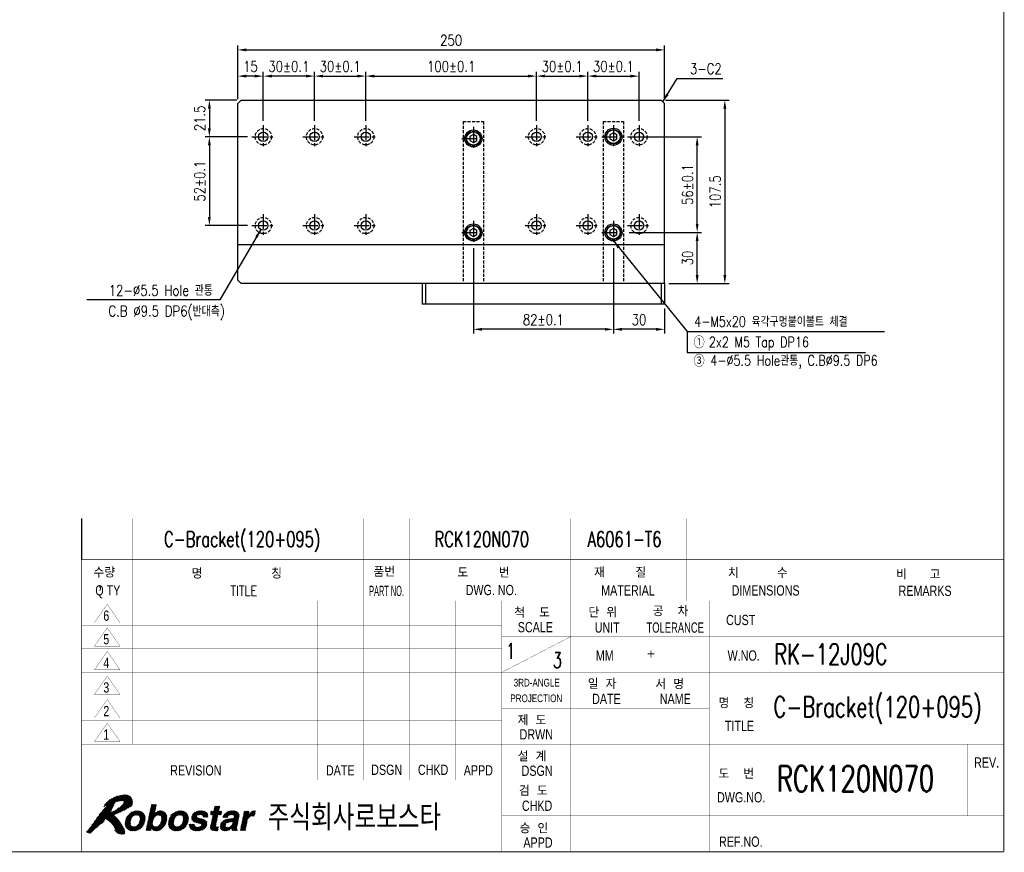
# Model space of a CAD drawing. Extents: x 2848 to 4001, y -6783 to -5973.
# Tile 3 of 4: x 3425 to 4001, y -6766 to -6279. Entities that reach past the tile are written whole.
import ezdxf
from ezdxf.enums import TextEntityAlignment as Align

# ---------------------------------------------------------------- set-up
doc = ezdxf.new("R2010")
doc.units = 0
doc.header["$LTSCALE"] = 7
doc.linetypes.add('CENTER', pattern=[2, 1.25, -0.25, 0.25, -0.25])
doc.linetypes.add('HIDDEN', pattern=[0.375, 0.25, -0.125])
doc.layers.get('0').update_dxf_attribs({"linetype": 'CONTINUOUS'})
doc.layers.get('DEFPOINTS').update_dxf_attribs({"linetype": 'CONTINUOUS'})
for name, color, linetype in [('1', 3, 'CENTER'), ('3', 4, 'CONTINUOUS'), ('CENTERLINE', 3, 'CENTER'), ('DIMENSION', 4, 'CONTINUOUS'), ('HIDDENLINE', 5, 'HIDDEN'), ('TEXT', 4, 'CONTINUOUS')]:
    doc.layers.add(name, color=color, linetype=linetype)
doc.styles.add('GHS', font='romans.shx', dxfattribs={"width": 0.8, "bigfont": 'ghs.shx'})
doc.styles.add('HS', font='txt.shx', dxfattribs={"width": 0.8, "bigfont": 'hs.shx'})
doc.styles.add('ROMANS', font='ROMANS.shx', dxfattribs={"width": 0.8})
doc.styles.get("Standard").update_dxf_attribs({"font": 'Gulim.ttf'})
doc.dimstyles.new('ISO-25(x2.5)', dxfattribs={"dimscale": 2.5, "dimtxt": 2.5, "dimasz": 2, "dimexe": 1, "dimexo": 1, "dimgap": 1, "dimtad": 1, "dimdec": 4, "dimdsep": 46, "dimtxsty": 'GHS', "dimcen": 0, "dimclrd": 256, "dimclre": 256, "dimclrt": 9, "dimadec": 0, "dimazin": 0, "dimtfac": 1, "dimtdec": 4, "dimtmove": 0, "dimatfit": 3, "dimfxl": 0, "dimtolj": 1, "dimarcsym": 0})
pattern_1 = [(45, (-230, -10), (-0.08838835, 0.08838835), [])]

# ---------------------------------------------------------------- blocks, each defined once
blk = doc.blocks.new('LOGO-ROBOSTAR')
at = {"linetype": 'Continuous'}
h = blk.add_hatch(dxfattribs=at)
h.set_pattern_fill('ANSI31', color=230, style=0)
h.set_pattern_definition(pattern_1)
h.paths.add_polyline_path([(9.53, 10.79), (9.13, 11.02), (8.68, 11.12), (8.21, 11.1), (7.73, 11.02), (7.27, 10.92), (6.83, 10.83), (6.33, 10.61), (5.82, 10.35), (5.33, 10.06), (4.89, 9.7), (4.53, 9.27), (4.31, 8.74), (4.38, 8.82), (4.46, 8.88), (4.54, 8.94), (4.62, 9), (4.7, 9.06), (4.78, 9.12), (4.81, 9.1), (4.83, 9.07), (4.83, 9.04), (4.83, 9), (4.83, 8.96), (4.83, 8.93), (4.15, 8.1), (3.49, 7.26), (2.85, 6.39), (2.22, 5.52), (1.58, 4.66), (0.93, 3.8), (1.07, 3.75), (1.2, 3.71), (1.35, 3.68), (1.49, 3.66), (1.64, 3.65), (1.79, 3.66), (2.27, 4.16), (2.78, 4.6), (3.3, 5.02), (3.81, 5.44), (4.29, 5.9), (4.73, 6.42), (5.14, 6.14), (5.53, 5.81), (5.89, 5.45), (6.2, 5.05), (6.46, 4.62), (6.63, 4.18), (6.61, 4.14), (6.58, 4.14), (6.55, 4.15), (6.52, 4.16), (6.48, 4.18), (6.44, 4.18), (6.51, 4.08), (6.59, 3.98), (6.68, 3.89), (6.78, 3.79), (6.87, 3.7), (6.97, 3.61), (7.21, 3.58), (7.45, 3.52), (7.69, 3.45), (7.93, 3.42), (8.16, 3.45), (8.39, 3.56), (8.43, 3.71), (8.44, 3.85), (8.42, 3.99), (8.39, 4.13), (8.36, 4.28), (8.34, 4.42), (8.07, 4.93), (7.77, 5.43), (7.44, 5.93), (7.08, 6.4), (6.68, 6.83), (6.25, 7.22), (6.85, 7.45), (7.44, 7.7), (8.01, 7.97), (8.58, 8.26), (9.13, 8.58), (9.67, 8.93), (9.87, 9.21), (9.96, 9.53), (9.95, 9.87), (9.87, 10.21), (9.72, 10.52)])
h.paths.add_polyline_path([(8.2, 9.45), (7.81, 9.02), (7.39, 8.64), (6.95, 8.3), (6.48, 8.02), (6, 7.79), (5.5, 7.6), (5.7, 7.93), (5.88, 8.27), (6.04, 8.61), (6.21, 8.96), (6.37, 9.3), (6.54, 9.64), (6.8, 9.75), (7.06, 9.83), (7.34, 9.89), (7.62, 9.93), (7.91, 9.96), (8.2, 9.97), (8.28, 9.91), (8.3, 9.83), (8.28, 9.74), (8.25, 9.64), (8.22, 9.55)], flags=16)
h = blk.add_hatch(dxfattribs=at)
h.set_pattern_fill('ANSI31', color=5, style=0)
h.set_pattern_definition(pattern_1)
h.paths.add_polyline_path([(10.7, 7.17), (10.36, 7.12), (10.09, 6.98), (9.89, 6.78), (9.73, 6.54), (9.63, 6.28), (9.56, 6.03), (9.52, 5.78), (9.52, 5.52), (9.57, 5.28), (9.69, 5.08), (9.9, 4.94), (10.22, 4.89), (10.56, 4.94), (10.83, 5.08), (11.04, 5.28), (11.19, 5.52), (11.29, 5.78), (11.36, 6.03), (11.4, 6.28), (11.4, 6.54), (11.35, 6.78), (11.23, 6.98), (11.02, 7.12)], flags=16)
h.paths.add_polyline_path([(10.04, 4.06), (9.56, 4.11), (9.15, 4.27), (8.81, 4.54), (8.59, 4.92), (8.49, 5.42), (8.55, 6.03), (8.75, 6.64), (9.06, 7.14), (9.45, 7.52), (9.89, 7.79), (10.38, 7.94), (10.88, 8), (11.36, 7.94), (11.78, 7.79), (12.11, 7.52), (12.34, 7.14), (12.43, 6.64), (12.37, 6.03), (12.17, 5.42), (11.86, 4.92), (11.48, 4.54), (11.03, 4.27), (10.54, 4.11)])
h.paths.add_polyline_path([(14.24, 7.41), (14.25, 7.41), (14.37, 7.54), (14.52, 7.67), (14.7, 7.79), (14.91, 7.9), (15.16, 7.97), (15.46, 8), (15.85, 7.94), (16.18, 7.78), (16.44, 7.52), (16.61, 7.15), (16.67, 6.66), (16.6, 6.07), (16.46, 5.57), (16.23, 5.09), (15.94, 4.68), (15.56, 4.36), (15.12, 4.14), (14.6, 4.06), (14.4, 4.08), (14.2, 4.12), (14.02, 4.19), (13.87, 4.3), (13.73, 4.44), (13.64, 4.63), (13.63, 4.63), (13.53, 4.16), (12.56, 4.16), (13.64, 9.21), (14.62, 9.21)])
h.paths.add_polyline_path([(14.98, 7.15), (14.68, 7.1), (14.43, 6.97), (14.23, 6.77), (14.08, 6.52), (13.96, 6.24), (13.88, 5.95), (13.85, 5.67), (13.86, 5.42), (13.93, 5.2), (14.06, 5.03), (14.25, 4.91), (14.53, 4.87), (14.82, 4.92), (15.06, 5.07), (15.25, 5.27), (15.4, 5.51), (15.51, 5.76), (15.58, 6), (15.62, 6.29), (15.62, 6.56), (15.56, 6.8), (15.44, 6.98), (15.25, 7.1)], flags=16)
h.paths.add_polyline_path([(31.76, 7.9), (32.7, 7.9), (32.57, 7.25), (32.58, 7.25), (32.72, 7.44), (32.88, 7.61), (33.05, 7.77), (33.25, 7.89), (33.49, 7.97), (33.76, 8), (33.8, 8), (33.83, 7.99), (33.86, 7.99), (33.89, 7.99), (33.92, 7.99), (33.95, 7.98), (33.74, 6.99), (33.7, 6.99), (33.65, 6.99), (33.6, 7), (33.55, 7), (33.51, 7), (33.46, 7), (33.12, 6.96), (32.86, 6.86), (32.66, 6.71), (32.52, 6.52), (32.42, 6.32), (32.36, 6.11), (31.95, 4.16), (30.97, 4.16)])
h.paths.add_polyline_path([(26.77, 7.9), (27.38, 7.9), (27.23, 7.2), (26.62, 7.2), (26.19, 5.17), (26.17, 5.07), (26.17, 4.99), (26.19, 4.93), (26.25, 4.89), (26.36, 4.87), (26.53, 4.86), (26.56, 4.86), (26.6, 4.87), (26.63, 4.87), (26.67, 4.87), (26.7, 4.87), (26.74, 4.88), (26.58, 4.13), (26.5, 4.13), (26.42, 4.13), (26.34, 4.12), (26.27, 4.12), (26.19, 4.12), (26.11, 4.12), (25.99, 4.12), (25.62, 4.14), (25.37, 4.22), (25.21, 4.34), (25.13, 4.5), (25.12, 4.7), (25.15, 4.93), (25.64, 7.2), (25.13, 7.2), (25.28, 7.9), (25.78, 7.9), (26, 8.91), (26.98, 8.91)])
h.paths.add_polyline_path([(18.49, 4.06), (18.01, 4.11), (17.59, 4.27), (17.25, 4.54), (17.03, 4.92), (16.93, 5.42), (16.99, 6.03), (17.2, 6.64), (17.5, 7.14), (17.89, 7.52), (18.34, 7.79), (18.82, 7.94), (19.32, 8), (19.8, 7.94), (20.22, 7.79), (20.55, 7.52), (20.78, 7.14), (20.87, 6.64), (20.81, 6.03), (20.61, 5.42), (20.31, 4.92), (19.92, 4.54), (19.47, 4.27), (18.99, 4.11)])
h.paths.add_polyline_path([(19.15, 7.17), (18.8, 7.12), (18.54, 6.98), (18.33, 6.78), (18.18, 6.54), (18.07, 6.28), (18, 6.03), (17.97, 5.78), (17.96, 5.52), (18.01, 5.28), (18.13, 5.08), (18.34, 4.94), (18.66, 4.89), (19, 4.94), (19.27, 5.08), (19.48, 5.28), (19.63, 5.52), (19.74, 5.78), (19.8, 6.03), (19.84, 6.28), (19.85, 6.54), (19.8, 6.78), (19.68, 6.98), (19.46, 7.12)], flags=16)
h.paths.add_polyline_path([(23.7, 6.76), (23.7, 6.88), (23.68, 6.99), (23.63, 7.1), (23.53, 7.18), (23.37, 7.23), (23.15, 7.25), (22.91, 7.24), (22.74, 7.19), (22.62, 7.13), (22.54, 7.05), (22.49, 6.97), (22.46, 6.89), (22.59, 6.66), (23, 6.53), (23.53, 6.41), (24.06, 6.23), (24.42, 5.9), (24.48, 5.35), (24.3, 4.87), (24.01, 4.53), (23.65, 4.3), (23.27, 4.15), (22.89, 4.08), (22.57, 4.06), (22.15, 4.09), (21.75, 4.18), (21.42, 4.33), (21.17, 4.58), (21.03, 4.91), (21.04, 5.36), (22.05, 5.36), (22.04, 5.2), (22.07, 5.07), (22.15, 4.96), (22.28, 4.88), (22.48, 4.83), (22.75, 4.81), (22.98, 4.83), (23.15, 4.88), (23.29, 4.95), (23.38, 5.03), (23.43, 5.12), (23.46, 5.19), (23.34, 5.43), (22.94, 5.56), (22.4, 5.68), (21.88, 5.86), (21.53, 6.19), (21.47, 6.75), (21.56, 7.03), (21.73, 7.31), (21.97, 7.58), (22.3, 7.79), (22.72, 7.94), (23.25, 8), (23.62, 7.98), (23.97, 7.91), (24.29, 7.77), (24.53, 7.55), (24.66, 7.22), (24.66, 6.76)])
h.paths.add_polyline_path([(29.59, 5.98), (29.53, 5.94), (29.45, 5.91), (29.35, 5.87), (29.23, 5.84), (29.07, 5.81), (28.88, 5.78), (28.7, 5.74), (28.53, 5.69), (28.38, 5.62), (28.25, 5.53), (28.15, 5.39), (28.09, 5.21), (28.08, 5.06), (28.11, 4.94), (28.17, 4.86), (28.26, 4.8), (28.36, 4.77), (28.45, 4.76), (28.68, 4.79), (28.89, 4.85), (29.1, 4.96), (29.27, 5.11), (29.41, 5.29), (29.49, 5.5)], flags=16)
h.paths.add_polyline_path([(30.32, 4.89), (30.29, 4.7), (30.28, 4.55), (30.29, 4.45), (30.32, 4.38), (30.36, 4.34), (30.42, 4.31), (30.38, 4.16), (29.32, 4.16), (29.32, 4.24), (29.31, 4.31), (29.31, 4.37), (29.31, 4.43), (29.32, 4.51), (29.33, 4.6), (29.18, 4.48), (29.01, 4.36), (28.81, 4.25), (28.58, 4.15), (28.31, 4.09), (28, 4.06), (27.73, 4.09), (27.48, 4.17), (27.28, 4.32), (27.13, 4.53), (27.07, 4.8), (27.1, 5.15), (27.2, 5.49), (27.37, 5.77), (27.58, 5.99), (27.84, 6.16), (28.13, 6.28), (28.44, 6.35), (29.35, 6.48), (29.43, 6.49), (29.52, 6.52), (29.6, 6.56), (29.67, 6.61), (29.72, 6.68), (29.76, 6.77), (29.77, 6.95), (29.71, 7.07), (29.61, 7.15), (29.48, 7.19), (29.34, 7.21), (29.21, 7.21), (28.99, 7.19), (28.82, 7.12), (28.69, 7.03), (28.6, 6.92), (28.54, 6.8), (28.49, 6.69), (27.54, 6.69), (27.76, 7.18), (28.04, 7.54), (28.36, 7.77), (28.73, 7.91), (29.11, 7.98), (29.49, 8), (29.78, 7.98), (30.1, 7.92), (30.39, 7.8), (30.63, 7.6), (30.76, 7.31), (30.75, 6.91)])
at = {"color": 230, "const_width": 0.00973}
for points in [[(9.53, 10.79), (9.13, 11.02), (8.68, 11.12), (8.21, 11.1), (7.73, 11.02), (7.27, 10.92), (6.83, 10.83), (6.33, 10.61), (5.82, 10.35), (5.33, 10.06), (4.89, 9.7), (4.53, 9.27), (4.31, 8.74), (4.38, 8.82), (4.46, 8.88), (4.54, 8.94), (4.62, 9), (4.7, 9.06), (4.78, 9.12), (4.81, 9.1), (4.83, 9.07), (4.83, 9.04), (4.83, 9), (4.83, 8.96), (4.83, 8.93), (4.15, 8.1), (3.49, 7.26), (2.85, 6.39), (2.22, 5.52), (1.58, 4.66), (0.93, 3.8), (1.07, 3.75), (1.2, 3.71), (1.35, 3.68), (1.49, 3.66), (1.64, 3.65), (1.79, 3.66), (2.27, 4.16), (2.78, 4.6), (3.3, 5.02), (3.81, 5.44), (4.29, 5.9), (4.73, 6.42), (5.14, 6.14), (5.53, 5.81), (5.89, 5.45), (6.2, 5.05), (6.46, 4.62), (6.63, 4.18), (6.61, 4.14), (6.58, 4.14), (6.55, 4.15), (6.52, 4.16), (6.48, 4.18), (6.44, 4.18), (6.51, 4.08), (6.59, 3.98), (6.68, 3.89), (6.78, 3.79), (6.87, 3.7), (6.97, 3.61), (7.21, 3.58), (7.45, 3.52), (7.69, 3.45), (7.93, 3.42), (8.16, 3.45), (8.39, 3.56), (8.43, 3.71), (8.44, 3.85), (8.42, 3.99), (8.39, 4.13), (8.36, 4.28), (8.34, 4.42), (8.07, 4.93), (7.77, 5.43), (7.44, 5.93), (7.08, 6.4), (6.68, 6.83), (6.25, 7.22), (6.85, 7.45), (7.44, 7.7), (8.01, 7.97), (8.58, 8.26), (9.13, 8.58), (9.67, 8.93), (9.87, 9.21), (9.96, 9.53), (9.95, 9.87), (9.87, 10.21), (9.72, 10.52)], [(8.2, 9.45), (7.81, 9.02), (7.39, 8.64), (6.95, 8.3), (6.48, 8.02), (6, 7.79), (5.5, 7.6), (5.7, 7.93), (5.88, 8.27), (6.04, 8.61), (6.21, 8.96), (6.37, 9.3), (6.54, 9.64), (6.8, 9.75), (7.06, 9.83), (7.34, 9.89), (7.62, 9.93), (7.91, 9.96), (8.2, 9.97), (8.28, 9.91), (8.3, 9.83), (8.28, 9.74), (8.25, 9.64), (8.22, 9.55)]]:
    blk.add_lwpolyline(points, close=True, dxfattribs=at)
at = {"color": 5, "const_width": 0.00973}
for points in [[(10.04, 4.06), (9.56, 4.11), (9.15, 4.27), (8.81, 4.54), (8.59, 4.92), (8.49, 5.42), (8.55, 6.03), (8.75, 6.64), (9.06, 7.14), (9.45, 7.52), (9.89, 7.79), (10.38, 7.94), (10.88, 8), (11.36, 7.94), (11.78, 7.79), (12.11, 7.52), (12.34, 7.14), (12.43, 6.64), (12.37, 6.03), (12.17, 5.42), (11.86, 4.92), (11.48, 4.54), (11.03, 4.27), (10.54, 4.11)], [(14.24, 7.41), (14.25, 7.41), (14.37, 7.54), (14.52, 7.67), (14.7, 7.79), (14.91, 7.9), (15.16, 7.97), (15.46, 8), (15.85, 7.94), (16.18, 7.78), (16.44, 7.52), (16.61, 7.15), (16.67, 6.66), (16.6, 6.07), (16.46, 5.57), (16.23, 5.09), (15.94, 4.68), (15.56, 4.36), (15.12, 4.14), (14.6, 4.06), (14.4, 4.08), (14.2, 4.12), (14.02, 4.19), (13.87, 4.3), (13.73, 4.44), (13.64, 4.63), (13.63, 4.63), (13.53, 4.16), (12.56, 4.16), (13.64, 9.21), (14.62, 9.21)], [(18.49, 4.06), (18.01, 4.11), (17.59, 4.27), (17.25, 4.54), (17.03, 4.92), (16.93, 5.42), (16.99, 6.03), (17.2, 6.64), (17.5, 7.14), (17.89, 7.52), (18.34, 7.79), (18.82, 7.94), (19.32, 8), (19.8, 7.94), (20.22, 7.79), (20.55, 7.52), (20.78, 7.14), (20.87, 6.64), (20.81, 6.03), (20.61, 5.42), (20.31, 4.92), (19.92, 4.54), (19.47, 4.27), (18.99, 4.11)], [(23.7, 6.76), (23.7, 6.88), (23.68, 6.99), (23.63, 7.1), (23.53, 7.18), (23.37, 7.23), (23.15, 7.25), (22.91, 7.24), (22.74, 7.19), (22.62, 7.13), (22.54, 7.05), (22.49, 6.97), (22.46, 6.89), (22.59, 6.66), (23, 6.53), (23.53, 6.41), (24.06, 6.23), (24.42, 5.9), (24.48, 5.35), (24.3, 4.87), (24.01, 4.53), (23.65, 4.3), (23.27, 4.15), (22.89, 4.08), (22.57, 4.06), (22.15, 4.09), (21.75, 4.18), (21.42, 4.33), (21.17, 4.58), (21.03, 4.91), (21.04, 5.36), (22.05, 5.36), (22.04, 5.2), (22.07, 5.07), (22.15, 4.96), (22.28, 4.88), (22.48, 4.83), (22.75, 4.81), (22.98, 4.83), (23.15, 4.88), (23.29, 4.95), (23.38, 5.03), (23.43, 5.12), (23.46, 5.19), (23.34, 5.43), (22.94, 5.56), (22.4, 5.68), (21.88, 5.86), (21.53, 6.19), (21.47, 6.75), (21.56, 7.03), (21.73, 7.31), (21.97, 7.58), (22.3, 7.79), (22.72, 7.94), (23.25, 8), (23.62, 7.98), (23.97, 7.91), (24.29, 7.77), (24.53, 7.55), (24.66, 7.22), (24.66, 6.76)], [(26.77, 7.9), (27.38, 7.9), (27.23, 7.2), (26.62, 7.2), (26.19, 5.17), (26.17, 5.07), (26.17, 4.99), (26.19, 4.93), (26.25, 4.89), (26.36, 4.87), (26.53, 4.86), (26.56, 4.86), (26.6, 4.87), (26.63, 4.87), (26.67, 4.87), (26.7, 4.87), (26.74, 4.88), (26.58, 4.13), (26.5, 4.13), (26.42, 4.13), (26.34, 4.12), (26.27, 4.12), (26.19, 4.12), (26.11, 4.12), (25.99, 4.12), (25.62, 4.14), (25.37, 4.22), (25.21, 4.34), (25.13, 4.5), (25.12, 4.7), (25.15, 4.93), (25.64, 7.2), (25.13, 7.2), (25.28, 7.9), (25.78, 7.9), (26, 8.91), (26.98, 8.91)], [(30.32, 4.89), (30.29, 4.7), (30.28, 4.55), (30.29, 4.45), (30.32, 4.38), (30.36, 4.34), (30.42, 4.31), (30.38, 4.16), (29.32, 4.16), (29.32, 4.24), (29.31, 4.31), (29.31, 4.37), (29.31, 4.43), (29.32, 4.51), (29.33, 4.6), (29.18, 4.48), (29.01, 4.36), (28.81, 4.25), (28.58, 4.15), (28.31, 4.09), (28, 4.06), (27.73, 4.09), (27.48, 4.17), (27.28, 4.32), (27.13, 4.53), (27.07, 4.8), (27.1, 5.15), (27.2, 5.49), (27.37, 5.77), (27.58, 5.99), (27.84, 6.16), (28.13, 6.28), (28.44, 6.35), (29.35, 6.48), (29.43, 6.49), (29.52, 6.52), (29.6, 6.56), (29.67, 6.61), (29.72, 6.68), (29.76, 6.77), (29.77, 6.95), (29.71, 7.07), (29.61, 7.15), (29.48, 7.19), (29.34, 7.21), (29.21, 7.21), (28.99, 7.19), (28.82, 7.12), (28.69, 7.03), (28.6, 6.92), (28.54, 6.8), (28.49, 6.69), (27.54, 6.69), (27.76, 7.18), (28.04, 7.54), (28.36, 7.77), (28.73, 7.91), (29.11, 7.98), (29.49, 8), (29.78, 7.98), (30.1, 7.92), (30.39, 7.8), (30.63, 7.6), (30.76, 7.31), (30.75, 6.91)], [(31.76, 7.9), (32.7, 7.9), (32.57, 7.25), (32.58, 7.25), (32.72, 7.44), (32.88, 7.61), (33.05, 7.77), (33.25, 7.89), (33.49, 7.97), (33.76, 8), (33.8, 8), (33.83, 7.99), (33.86, 7.99), (33.89, 7.99), (33.92, 7.99), (33.95, 7.98), (33.74, 6.99), (33.7, 6.99), (33.65, 6.99), (33.6, 7), (33.55, 7), (33.51, 7), (33.46, 7), (33.12, 6.96), (32.86, 6.86), (32.66, 6.71), (32.52, 6.52), (32.42, 6.32), (32.36, 6.11), (31.95, 4.16), (30.97, 4.16)], [(10.7, 7.17), (10.36, 7.12), (10.09, 6.98), (9.89, 6.78), (9.73, 6.54), (9.63, 6.28), (9.56, 6.03), (9.52, 5.78), (9.52, 5.52), (9.57, 5.28), (9.69, 5.08), (9.9, 4.94), (10.22, 4.89), (10.56, 4.94), (10.83, 5.08), (11.04, 5.28), (11.19, 5.52), (11.29, 5.78), (11.36, 6.03), (11.4, 6.28), (11.4, 6.54), (11.35, 6.78), (11.23, 6.98), (11.02, 7.12)], [(14.98, 7.15), (14.68, 7.1), (14.43, 6.97), (14.23, 6.77), (14.08, 6.52), (13.96, 6.24), (13.88, 5.95), (13.85, 5.67), (13.86, 5.42), (13.93, 5.2), (14.06, 5.03), (14.25, 4.91), (14.53, 4.87), (14.82, 4.92), (15.06, 5.07), (15.25, 5.27), (15.4, 5.51), (15.51, 5.76), (15.58, 6), (15.62, 6.29), (15.62, 6.56), (15.56, 6.8), (15.44, 6.98), (15.25, 7.1)], [(19.15, 7.17), (18.8, 7.12), (18.54, 6.98), (18.33, 6.78), (18.18, 6.54), (18.07, 6.28), (18, 6.03), (17.97, 5.78), (17.96, 5.52), (18.01, 5.28), (18.13, 5.08), (18.34, 4.94), (18.66, 4.89), (19, 4.94), (19.27, 5.08), (19.48, 5.28), (19.63, 5.52), (19.74, 5.78), (19.8, 6.03), (19.84, 6.28), (19.85, 6.54), (19.8, 6.78), (19.68, 6.98), (19.46, 7.12)], [(29.59, 5.98), (29.53, 5.94), (29.45, 5.91), (29.35, 5.87), (29.23, 5.84), (29.07, 5.81), (28.88, 5.78), (28.7, 5.74), (28.53, 5.69), (28.38, 5.62), (28.25, 5.53), (28.15, 5.39), (28.09, 5.21), (28.08, 5.06), (28.11, 4.94), (28.17, 4.86), (28.26, 4.8), (28.36, 4.77), (28.45, 4.76), (28.68, 4.79), (28.89, 4.85), (29.1, 4.96), (29.27, 5.11), (29.41, 5.29), (29.49, 5.5)]]:
    blk.add_lwpolyline(points, close=True, dxfattribs=at)
at = {"style": 'GHS', "width": 0.8}
blk.add_text('주식회사로보스타', height=5, dxfattribs=at).set_placement((36.32, 4.19))
blk = doc.blocks.new('A3-DJ')
for points, const_width in [([(410, 269), (410, 10)], 0.2), ([(230, 67), (410, 67)], 0.1), ([(230, 67), (230, 10)], 0.1), ([(30, 10), (410, 10)], 0.2)]:
    blk.add_lwpolyline(points, dxfattribs=dict(const_width=const_width))
at = {"layer": '3'}
blk.add_line((230, 75), (230, 67), dxfattribs=at)
at = {"layer": '3', "const_width": 0.05}
for points in [[(230, 75), (410, 75)], [(240, 75), (240, 31)], [(285, 75), (285, 24)], [(294, 75), (294, 24)], [(325.5, 75), (325.5, 10)], [(348, 75), (348, 59)], [(379, 67), (379, 59)], [(230, 59), (410, 59)], [(235, 58.3), (232.5, 54.7)], [(237.5, 54.7), (235, 58.3)], [(276, 59), (276, 24)], [(303, 59), (303, 24)], [(312, 59), (312, 10)], [(339, 59), (339, 10)], [(352.5, 59), (352.5, 10)], [(364.5, 59), (364.5, 10)], [(230, 54.2), (312, 54.2)], [(232.5, 54.7), (237.5, 54.7)], [(235, 53.7), (232.5, 50.1)], [(237.5, 50.1), (235, 53.7)], [(312, 52), (410, 52)], [(325.5, 52), (312, 45)], [(232.5, 50.1), (237.5, 50.1)], [(230, 49.6), (312, 49.6)], [(235, 49.1), (232.5, 45.5)], [(237.5, 45.5), (235, 49.1)], [(230, 45), (410, 45)], [(232.5, 45.5), (237.5, 45.5)], [(235, 44.3), (232.5, 40.7)], [(237.5, 40.7), (235, 44.3)], [(232.5, 40.7), (237.5, 40.7)], [(230, 40.2), (312, 40.2)], [(235, 39.7), (232.5, 36.1)], [(237.5, 36.1), (235, 39.7)], [(312, 38), (352.5, 38)], [(230, 35.6), (312, 35.6)], [(232.5, 36.1), (237.5, 36.1)], [(235, 35.1), (232.5, 31.5)], [(237.5, 31.5), (235, 35.1)], [(230, 31), (410, 31)], [(232.5, 31.5), (237.5, 31.5)], [(403, 31), (403, 17)], [(230, 24), (352.5, 24)], [(403, 24), (410, 24)], [(312, 17), (410, 17)]]:
    blk.add_lwpolyline(points, dxfattribs=at)
blk.add_blockref('LOGO-ROBOSTAR', (230, 10))
at = {"style": 'GHS'}
for s, p in [('수량', (232.32, 63.51)), ('명         칭', (251.47, 63.3)), ('품번', (286.96, 63.68)), ('도    번', (303.35, 63.48)), ('재    질', (330.03, 63.52)), ('치     수', (356.15, 63.4)), ('비   고', (388.96, 63.15)), ('척  도', (314.43, 55.68)), ('단 위', (328.93, 55.71)), ('공  차', (341.48, 55.96)), ('일 자', (328.8, 41.77)), ('서 명', (341.98, 41.72)), ('명  칭', (354.31, 38.03)), ('제 도', (315.12, 34.7)), ('설 계', (315.12, 27.63)), ('도  번', (354.29, 24.24)), ('검 도', (315.37, 20.92)), ('승 인', (315.49, 13.6))]:
    blk.add_text(s, height=2, dxfattribs=at).set_placement(p)
at = {"layer": '1', "color": 2, "linetype": 'Continuous', "style": 'ROMANS'}
blk.add_text(',', height=2, dxfattribs=at).set_placement((233.63, 62.23), align=Align.MIDDLE)
at = {"layer": '3'}
for s, height, width, p in [('Q TY', 2, 0.8, (235.12, 60.75)), ('PART NO.', 2, 0.55, (289.52, 60.91)), ('DWG. NO.', 2, 0.8, (309.97, 61.08)), ('MATERIAL', 2, 0.8, (336.65, 61)), ('DIMENSIONS', 2, 0.8, (363.51, 61)), ('REMARKS', 2, 0.8, (394.64, 60.92)), ('6', 2, 0.8, (234.82, 56.07)), ('CUST', 2, 0.8, (358.65, 55.23)), ('SCALE', 2, 0.8, (318.57, 53.83)), ('UNIT', 2, 0.8, (332.59, 53.75)), ('TOLERANCE', 2, 0.7, (345.87, 53.75)), ('5', 2, 0.8, (234.82, 51.47)), ('4', 2, 0.8, (234.82, 46.87)), ('MM', 2, 0.8, (332.11, 48.28)), ('W.NO.', 2, 0.8, (359.23, 48.3)), ('3', 2, 0.8, (234.82, 42.07)), ('3RD-ANGLE', 1.5, 0.8, (318.83, 43)), ('PROJECTION', 1.5, 0.8, (318.75, 39.95)), ('DATE', 2, 0.8, (332.44, 39.84)), ('NAME', 2, 0.8, (345.88, 39.84)), ('2', 2, 0.8, (234.82, 37.47)), ('TITLE', 2, 0.8, (358.41, 34.56)), ('1', 2, 0.8, (234.82, 32.87)), ('DRWN', 2, 0.8, (318.75, 32.91)), ('REVISION', 2, 0.8, (252.3, 25.89)), ('DATE', 2, 0.8, (280.49, 25.89)), ('DSGN', 2, 0.8, (289.55, 26)), ('CHKD', 2, 0.8, (298.61, 26)), ('APPD', 2, 0.8, (307.44, 25.89)), ('DSGN', 2, 0.8, (318.91, 25.82)), ('REV.', 2, 0.8, (406.65, 27.42)), ('DWG.NO.', 2, 0.8, (358.74, 20.64)), ('CHKD', 2, 0.8, (318.91, 18.99)), ('APPD', 2, 0.8, (319.08, 11.81)), ('REF.NO.', 2, 0.8, (358.66, 11.98))]:
    blk.add_text(s, height=height, dxfattribs=dict(at, width=width)).set_placement(p, align=Align.MIDDLE)
at = {"layer": '3', "style": 'HS', "width": 0.8}
blk.add_text('TITLE', height=2, dxfattribs=at).set_placement((261.67, 60.91), align=Align.MIDDLE)
at = {"layer": '3'}
blk.add_text('+', height=2, dxfattribs=at).set_placement((341.14, 48.65), align=Align.MIDDLE)
blk = doc.blocks.new('*D38')
at = {"layer": 'DEFPOINTS', "color": 0}
for p in [(3560.76, -6347.58), (3535.93, -6399.58), (3560.76, -6399.58)]:
    blk.add_point(p, dxfattribs=at)
at = {"layer": 'DIMENSION', "lineweight": -2}
for p, q in [((3558.26, -6347.58), (3533.43, -6347.58)), ((3535.93, -6352.58), (3535.93, -6394.58)), ((3558.26, -6399.58), (3533.43, -6399.58))]:
    blk.add_line(p, q, dxfattribs=at)
at = {"layer": 'DIMENSION'}
for points in [[(3535.1, -6352.58), (3536.77, -6352.58), (3535.93, -6347.58)], [(3535.1, -6394.58), (3536.77, -6394.58), (3535.93, -6399.58)]]:
    blk.add_solid(points, dxfattribs=at)
at = {"layer": 'DIMENSION', "color": 9, "insert": (3530.31, -6373.58), "char_height": 6.25, "attachment_point": 5, "rotation": 90, "style": 'GHS'}
blk.add_mtext('\\A1;52%%P0.1', dxfattribs=at)
blk = doc.blocks.new('*D37')
at = {"layer": 'DEFPOINTS', "color": 0}
for p in [(3554.51, -6326.08), (3535.93, -6347.58), (3560.76, -6347.58)]:
    blk.add_point(p, dxfattribs=at)
at = {"layer": 'DIMENSION', "lineweight": -2}
for p, q in [((3552.01, -6326.08), (3533.43, -6326.08)), ((3535.93, -6331.08), (3535.93, -6342.58)), ((3558.26, -6347.58), (3533.43, -6347.58))]:
    blk.add_line(p, q, dxfattribs=at)
at = {"layer": 'DIMENSION'}
for points in [[(3535.1, -6331.08), (3536.77, -6331.08), (3535.93, -6326.08)], [(3535.1, -6342.58), (3536.77, -6342.58), (3535.93, -6347.58)]]:
    blk.add_solid(points, dxfattribs=at)
at = {"layer": 'DIMENSION', "color": 9, "insert": (3530.31, -6336.83), "char_height": 6.25, "attachment_point": 5, "rotation": 90, "style": 'GHS'}
blk.add_mtext('\\A1;21.5', dxfattribs=at)
blk = doc.blocks.new('*D34')
at = {"layer": 'DEFPOINTS', "color": 0}
for p in [(3802.51, -6296.73), (3552.51, -6328.08), (3802.51, -6328.08)]:
    blk.add_point(p, dxfattribs=at)
at = {"layer": 'DIMENSION', "lineweight": -2}
for p, q in [((3552.51, -6325.58), (3552.51, -6294.23)), ((3802.51, -6325.58), (3802.51, -6294.23)), ((3557.51, -6296.73), (3797.51, -6296.73))]:
    blk.add_line(p, q, dxfattribs=at)
at = {"layer": 'DIMENSION'}
for points in [[(3557.51, -6295.9), (3557.51, -6297.57), (3552.51, -6296.73)], [(3797.51, -6295.9), (3797.51, -6297.57), (3802.51, -6296.73)]]:
    blk.add_solid(points, dxfattribs=at)
at = {"layer": 'DIMENSION', "color": 9, "insert": (3677.51, -6291.11), "char_height": 6.25, "attachment_point": 5, "style": 'GHS'}
blk.add_mtext('\\A1;250', dxfattribs=at)
blk = doc.blocks.new('*D36')
at = {"layer": 'DEFPOINTS', "color": 0}
for p in [(3552.51, -6312.08), (3552.51, -6328.08), (3567.51, -6340.83)]:
    blk.add_point(p, dxfattribs=at)
at = {"layer": 'DIMENSION', "lineweight": -2}
for p, q in [((3552.51, -6325.58), (3552.51, -6309.58)), ((3562.51, -6312.08), (3557.51, -6312.08)), ((3567.51, -6338.33), (3567.51, -6309.58))]:
    blk.add_line(p, q, dxfattribs=at)
at = {"layer": 'DIMENSION'}
for points in [[(3557.51, -6311.25), (3557.51, -6312.92), (3552.51, -6312.08)], [(3562.51, -6311.25), (3562.51, -6312.92), (3567.51, -6312.08)]]:
    blk.add_solid(points, dxfattribs=at)
at = {"layer": 'DIMENSION', "color": 9, "insert": (3560.01, -6306.46), "char_height": 6.25, "attachment_point": 5, "style": 'GHS'}
blk.add_mtext('\\A1;15', dxfattribs=at)
blk = doc.blocks.new('*D35')
at = {"layer": 'DEFPOINTS', "color": 0}
for p in [(3567.51, -6312.08), (3567.51, -6340.83), (3597.51, -6340.83)]:
    blk.add_point(p, dxfattribs=at)
at = {"layer": 'DIMENSION', "lineweight": -2}
for p, q in [((3567.51, -6338.33), (3567.51, -6309.58)), ((3592.51, -6312.08), (3572.51, -6312.08)), ((3597.51, -6338.33), (3597.51, -6309.58))]:
    blk.add_line(p, q, dxfattribs=at)
at = {"layer": 'DIMENSION'}
for points in [[(3572.51, -6311.25), (3572.51, -6312.92), (3567.51, -6312.08)], [(3592.51, -6311.25), (3592.51, -6312.92), (3597.51, -6312.08)]]:
    blk.add_solid(points, dxfattribs=at)
at = {"layer": 'DIMENSION', "color": 9, "insert": (3582.51, -6306.46), "char_height": 6.25, "attachment_point": 5, "style": 'GHS'}
blk.add_mtext('\\A1;30%%P0.1', dxfattribs=at)
blk = doc.blocks.new('*D43')
at = {"layer": 'DEFPOINTS', "color": 0}
for p in [(3800.51, -6326.08), (3802.51, -6433.58), (3837.75, -6433.58)]:
    blk.add_point(p, dxfattribs=at)
at = {"layer": 'DIMENSION', "lineweight": -2}
for p, q in [((3803.01, -6326.08), (3840.25, -6326.08)), ((3837.75, -6331.08), (3837.75, -6428.58)), ((3805.01, -6433.58), (3840.25, -6433.58))]:
    blk.add_line(p, q, dxfattribs=at)
at = {"layer": 'DIMENSION'}
for points in [[(3836.92, -6331.08), (3838.59, -6331.08), (3837.75, -6326.08)], [(3836.92, -6428.58), (3838.59, -6428.58), (3837.75, -6433.58)]]:
    blk.add_solid(points, dxfattribs=at)
at = {"layer": 'DIMENSION', "color": 9, "insert": (3832.13, -6379.83), "char_height": 6.25, "attachment_point": 5, "rotation": 90, "style": 'GHS'}
blk.add_mtext('\\A1;107.5', dxfattribs=at)
blk = doc.blocks.new('*D42')
at = {"layer": 'DEFPOINTS', "color": 0}
for p in [(3779.26, -6347.58), (3821.56, -6347.58), (3779.26, -6403.58)]:
    blk.add_point(p, dxfattribs=at)
at = {"layer": 'DIMENSION', "lineweight": -2}
for p, q in [((3781.76, -6347.58), (3824.06, -6347.58)), ((3821.56, -6398.58), (3821.56, -6352.58)), ((3781.76, -6403.58), (3824.06, -6403.58))]:
    blk.add_line(p, q, dxfattribs=at)
at = {"layer": 'DIMENSION'}
for points in [[(3820.73, -6352.58), (3822.4, -6352.58), (3821.56, -6347.58)], [(3820.73, -6398.58), (3822.4, -6398.58), (3821.56, -6403.58)]]:
    blk.add_solid(points, dxfattribs=at)
at = {"layer": 'DIMENSION', "color": 9, "insert": (3815.94, -6375.58), "char_height": 6.25, "attachment_point": 5, "rotation": 90, "style": 'GHS'}
blk.add_mtext('\\A1;56%%P0.1', dxfattribs=at)
blk = doc.blocks.new('*D41')
at = {"layer": 'DEFPOINTS', "color": 0}
for p in [(3779.26, -6403.58), (3821.56, -6403.58), (3802.51, -6433.58)]:
    blk.add_point(p, dxfattribs=at)
at = {"layer": 'DIMENSION', "lineweight": -2}
for p, q in [((3781.76, -6403.58), (3824.06, -6403.58)), ((3821.56, -6428.58), (3821.56, -6408.58)), ((3805.01, -6433.58), (3824.06, -6433.58))]:
    blk.add_line(p, q, dxfattribs=at)
at = {"layer": 'DIMENSION'}
for points in [[(3820.73, -6408.58), (3822.4, -6408.58), (3821.56, -6403.58)], [(3820.73, -6428.58), (3822.4, -6428.58), (3821.56, -6433.58)]]:
    blk.add_solid(points, dxfattribs=at)
at = {"layer": 'DIMENSION', "color": 9, "insert": (3815.94, -6418.58), "char_height": 6.25, "attachment_point": 5, "rotation": 90, "style": 'GHS'}
blk.add_mtext('\\A1;30', dxfattribs=at)
blk = doc.blocks.new('*D40')
at = {"layer": 'DEFPOINTS', "color": 0}
for p in [(3690.51, -6410.33), (3772.51, -6410.33), (3690.51, -6460.31)]:
    blk.add_point(p, dxfattribs=at)
at = {"layer": 'DIMENSION', "lineweight": -2}
for p, q in [((3690.51, -6412.83), (3690.51, -6462.81)), ((3772.51, -6412.83), (3772.51, -6462.81)), ((3767.51, -6460.31), (3695.51, -6460.31))]:
    blk.add_line(p, q, dxfattribs=at)
at = {"layer": 'DIMENSION'}
for points in [[(3695.51, -6459.48), (3695.51, -6461.15), (3690.51, -6460.31)], [(3767.51, -6459.48), (3767.51, -6461.15), (3772.51, -6460.31)]]:
    blk.add_solid(points, dxfattribs=at)
at = {"layer": 'DIMENSION', "color": 9, "insert": (3731.51, -6454.69), "char_height": 6.25, "attachment_point": 5, "style": 'GHS'}
blk.add_mtext('\\A1;82%%P0.1', dxfattribs=at)
blk = doc.blocks.new('*D39')
at = {"layer": 'DEFPOINTS', "color": 0}
for p in [(3772.51, -6410.33), (3802.51, -6445.58), (3772.51, -6460.31)]:
    blk.add_point(p, dxfattribs=at)
at = {"layer": 'DIMENSION', "lineweight": -2}
for p, q in [((3772.51, -6412.83), (3772.51, -6462.81)), ((3802.51, -6448.08), (3802.51, -6462.81)), ((3797.51, -6460.31), (3777.51, -6460.31))]:
    blk.add_line(p, q, dxfattribs=at)
at = {"layer": 'DIMENSION'}
for points in [[(3777.51, -6459.48), (3777.51, -6461.15), (3772.51, -6460.31)], [(3797.51, -6459.48), (3797.51, -6461.15), (3802.51, -6460.31)]]:
    blk.add_solid(points, dxfattribs=at)
at = {"layer": 'DIMENSION', "color": 9, "insert": (3787.51, -6454.69), "char_height": 6.25, "attachment_point": 5, "style": 'GHS'}
blk.add_mtext('\\A1;30', dxfattribs=at)
blk = doc.blocks.new('*D44')
at = {"layer": 'DEFPOINTS', "color": 0}
for p in [(3627.51, -6312.08), (3597.51, -6340.83), (3627.51, -6340.83)]:
    blk.add_point(p, dxfattribs=at)
at = {"layer": 'DIMENSION', "lineweight": -2}
for p, q in [((3597.51, -6338.33), (3597.51, -6309.58)), ((3602.51, -6312.08), (3622.51, -6312.08)), ((3627.51, -6338.33), (3627.51, -6309.58))]:
    blk.add_line(p, q, dxfattribs=at)
at = {"layer": 'DIMENSION'}
for points in [[(3602.51, -6311.25), (3602.51, -6312.92), (3597.51, -6312.08)], [(3622.51, -6311.25), (3622.51, -6312.92), (3627.51, -6312.08)]]:
    blk.add_solid(points, dxfattribs=at)
at = {"layer": 'DIMENSION', "color": 9, "insert": (3612.51, -6306.46), "char_height": 6.25, "attachment_point": 5, "style": 'GHS'}
blk.add_mtext('\\A1;30%%P0.1', dxfattribs=at)
blk = doc.blocks.new('*D45')
at = {"layer": 'DEFPOINTS', "color": 0}
for p in [(3727.51, -6312.08), (3627.51, -6340.83), (3727.51, -6340.83)]:
    blk.add_point(p, dxfattribs=at)
at = {"layer": 'DIMENSION', "lineweight": -2}
for p, q in [((3627.51, -6338.33), (3627.51, -6309.58)), ((3632.51, -6312.08), (3722.51, -6312.08)), ((3727.51, -6338.33), (3727.51, -6309.58))]:
    blk.add_line(p, q, dxfattribs=at)
at = {"layer": 'DIMENSION'}
for points in [[(3632.51, -6311.25), (3632.51, -6312.92), (3627.51, -6312.08)], [(3722.51, -6311.25), (3722.51, -6312.92), (3727.51, -6312.08)]]:
    blk.add_solid(points, dxfattribs=at)
at = {"layer": 'DIMENSION', "color": 9, "insert": (3677.51, -6306.46), "char_height": 6.25, "attachment_point": 5, "style": 'GHS'}
blk.add_mtext('\\A1;100%%P0.1', dxfattribs=at)
blk = doc.blocks.new('*D46')
at = {"layer": 'DEFPOINTS', "color": 0}
for p in [(3757.51, -6312.08), (3727.51, -6340.83), (3757.51, -6340.83)]:
    blk.add_point(p, dxfattribs=at)
at = {"layer": 'DIMENSION', "lineweight": -2}
for p, q in [((3727.51, -6338.33), (3727.51, -6309.58)), ((3732.51, -6312.08), (3752.51, -6312.08)), ((3757.51, -6338.33), (3757.51, -6309.58))]:
    blk.add_line(p, q, dxfattribs=at)
at = {"layer": 'DIMENSION'}
for points in [[(3732.51, -6311.25), (3732.51, -6312.92), (3727.51, -6312.08)], [(3752.51, -6311.25), (3752.51, -6312.92), (3757.51, -6312.08)]]:
    blk.add_solid(points, dxfattribs=at)
at = {"layer": 'DIMENSION', "color": 9, "insert": (3742.51, -6306.46), "char_height": 6.25, "attachment_point": 5, "style": 'GHS'}
blk.add_mtext('\\A1;30%%P0.1', dxfattribs=at)
blk = doc.blocks.new('*D47')
at = {"layer": 'DEFPOINTS', "color": 0}
for p in [(3787.51, -6312.08), (3757.51, -6340.83), (3787.51, -6340.83)]:
    blk.add_point(p, dxfattribs=at)
at = {"layer": 'DIMENSION', "lineweight": -2}
for p, q in [((3757.51, -6338.33), (3757.51, -6309.58)), ((3762.51, -6312.08), (3782.51, -6312.08)), ((3787.51, -6338.33), (3787.51, -6309.58))]:
    blk.add_line(p, q, dxfattribs=at)
at = {"layer": 'DIMENSION'}
for points in [[(3762.51, -6311.25), (3762.51, -6312.92), (3757.51, -6312.08)], [(3782.51, -6311.25), (3782.51, -6312.92), (3787.51, -6312.08)]]:
    blk.add_solid(points, dxfattribs=at)
at = {"layer": 'DIMENSION', "color": 9, "insert": (3772.51, -6306.46), "char_height": 6.25, "attachment_point": 5, "style": 'GHS'}
blk.add_mtext('\\A1;30%%P0.1', dxfattribs=at)

msp = doc.modelspace()

# ---------------------------------------------------------------- linework, layer by layer
for p, q in [((3554.50624, -6326.08181), (3552.50624, -6328.08181)), ((3552.50624, -6431.58182), (3552.50624, -6328.08181)), ((3554.50624, -6326.08181), (3800.50624, -6326.08181)), ((3800.50624, -6326.08181), (3802.50624, -6328.08181)), ((3802.50624, -6433.58182), (3802.50624, -6328.08181)), ((3690.50624, -6346.27238), (3688.50624, -6347.42702)), ((3688.50624, -6347.42702), (3688.50624, -6349.73662)), ((3692.50624, -6347.42702), (3690.50624, -6346.27238)), ((3692.50624, -6349.73662), (3692.50624, -6347.42702)), ((3772.50624, -6345.27238), (3770.50624, -6346.42702)), ((3770.50624, -6346.42702), (3770.50624, -6348.73662)), ((3774.50624, -6346.42702), (3772.50624, -6345.27238)), ((3774.50624, -6348.73662), (3774.50624, -6346.42702)), ((3688.50624, -6349.73662), (3690.50624, -6350.89126)), ((3690.50624, -6350.89126), (3692.50624, -6349.73662)), ((3770.50624, -6348.73662), (3772.50624, -6349.89126)), ((3772.50624, -6349.89126), (3774.50624, -6348.73662)), ((3690.50624, -6401.27238), (3688.50624, -6402.42702)), ((3688.50624, -6402.42702), (3688.50624, -6404.73662)), ((3688.50624, -6404.73662), (3690.50624, -6405.89126)), ((3692.50624, -6402.42702), (3690.50624, -6401.27238)), ((3690.50624, -6405.89126), (3692.50624, -6404.73662)), ((3692.50624, -6404.73662), (3692.50624, -6402.42702)), ((3772.50624, -6401.27238), (3770.50624, -6402.42702)), ((3770.50624, -6402.42702), (3770.50624, -6404.73662)), ((3770.50624, -6404.73662), (3772.50624, -6405.89126)), ((3774.50624, -6402.42702), (3772.50624, -6401.27238)), ((3772.50624, -6405.89126), (3774.50624, -6404.73662)), ((3774.50624, -6404.73662), (3774.50624, -6402.42702)), ((3552.50624, -6410.58182), (3802.50624, -6410.58182)), ((3552.50624, -6431.58182), (3554.50624, -6433.58182)), ((3802.50624, -6433.58182), (3554.50624, -6433.58182)), ((3660.50624, -6433.58182), (3660.50624, -6445.58182)), ((3662.50624, -6433.58182), (3662.50624, -6445.58182)), ((3800.50624, -6433.58182), (3800.50624, -6445.58182)), ((3802.50624, -6433.58182), (3802.50624, -6445.58182)), ((3802.50624, -6445.58182), (3660.50624, -6445.58182))]:
    msp.add_line(p, q)
for centre, radius in [((3567.50624, -6347.58182), 2.75), ((3597.50624, -6347.58182), 2.75), ((3627.50624, -6347.58182), 2.75), ((3690.50624, -6348.58182), 5), ((3690.50624, -6348.58182), 4.25), ((3727.50624, -6347.58182), 2.75), ((3757.50624, -6347.58182), 2.75), ((3772.50624, -6347.58182), 5), ((3772.50624, -6347.58182), 4.25), ((3787.50624, -6347.58182), 2.75), ((3567.50624, -6399.58182), 2.75), ((3597.50624, -6399.58182), 2.75), ((3627.50624, -6399.58182), 2.75), ((3690.50624, -6403.58182), 5), ((3690.50624, -6403.58182), 4.25), ((3727.50624, -6399.58182), 2.75), ((3757.50624, -6399.58182), 2.75), ((3772.50624, -6403.58182), 5), ((3772.50624, -6403.58182), 4.25), ((3787.50624, -6399.58182), 2.75)]:
    msp.add_circle(centre, radius)
at = {"layer": '3'}
for centre in [(3690.50624, -6348.58182), (3772.50624, -6347.58182), (3690.50624, -6403.58182), (3772.50624, -6403.58182)]:
    msp.add_circle(centre, 3.95, dxfattribs=at)
at = {"layer": 'CENTERLINE'}
for p, q in [((3567.50624, -6340.83182), (3567.50624, -6354.33182)), ((3597.50624, -6340.83182), (3597.50624, -6354.33182)), ((3627.50624, -6340.83182), (3627.50624, -6354.33182)), ((3690.50624, -6341.83182), (3690.50624, -6355.33182)), ((3727.50624, -6340.83182), (3727.50624, -6354.33182)), ((3757.50624, -6340.83182), (3757.50624, -6354.33182)), ((3772.50624, -6340.83182), (3772.50624, -6354.33182)), ((3787.50624, -6340.83182), (3787.50624, -6354.33182)), ((3560.75624, -6347.58182), (3574.25624, -6347.58182)), ((3590.75624, -6347.58182), (3604.25624, -6347.58182)), ((3620.75624, -6347.58182), (3634.25624, -6347.58182)), ((3720.75624, -6347.58182), (3734.25624, -6347.58182)), ((3750.75624, -6347.58182), (3764.25624, -6347.58182)), ((3765.75624, -6347.58182), (3779.25624, -6347.58182)), ((3780.75624, -6347.58182), (3794.25624, -6347.58182)), ((3683.75624, -6348.58182), (3697.25624, -6348.58182)), ((3567.50624, -6392.83182), (3567.50624, -6406.33182)), ((3597.50624, -6392.83182), (3597.50624, -6406.33182)), ((3627.50624, -6392.83182), (3627.50624, -6406.33182)), ((3727.50624, -6392.83182), (3727.50624, -6406.33182)), ((3757.50624, -6392.83182), (3757.50624, -6406.33182)), ((3787.50624, -6392.83182), (3787.50624, -6406.33182)), ((3560.75624, -6399.58182), (3574.25624, -6399.58182)), ((3590.75624, -6399.58182), (3604.25624, -6399.58182)), ((3620.75624, -6399.58182), (3634.25624, -6399.58182)), ((3690.50624, -6396.83182), (3690.50624, -6410.33182)), ((3720.75624, -6399.58182), (3734.25624, -6399.58182)), ((3750.75624, -6399.58182), (3764.25624, -6399.58182)), ((3772.50624, -6396.83182), (3772.50624, -6410.33182)), ((3780.75624, -6399.58182), (3794.25624, -6399.58182)), ((3683.75624, -6403.58182), (3697.25624, -6403.58182)), ((3765.75624, -6403.58182), (3779.25624, -6403.58182))]:
    msp.add_line(p, q, dxfattribs=at)
at = {"layer": 'DIMENSION'}
for p, q in [((3815.67578, -6461.53255), (3815.67578, -6473.90172)), ((3815.67578, -6473.90172), (3920.03641, -6473.90172))]:
    msp.add_line(p, q, dxfattribs=at)
at = {"layer": 'HIDDENLINE'}
for p, q in [((3684.50624, -6338.58182), (3684.50624, -6433.58182)), ((3684.50624, -6338.58182), (3696.50624, -6338.58182)), ((3696.50624, -6338.58182), (3696.50624, -6433.58182)), ((3766.50624, -6338.58182), (3778.50624, -6338.58182)), ((3766.50624, -6338.58182), (3766.50624, -6433.58182)), ((3778.50624, -6338.58182), (3778.50624, -6433.58182))]:
    msp.add_line(p, q, dxfattribs=at)
for centre in [(3567.50624, -6347.58182), (3597.50624, -6347.58182), (3627.50624, -6347.58182), (3727.50624, -6347.58182), (3757.50624, -6347.58182), (3787.50624, -6347.58182), (3567.50624, -6399.58182), (3597.50624, -6399.58182), (3627.50624, -6399.58182), (3727.50624, -6399.58182), (3757.50624, -6399.58182), (3787.50624, -6399.58182)]:
    msp.add_circle(centre, 4.75, dxfattribs=at)

# ---------------------------------------------------------------- block references
at = {"xscale": 3, "yscale": 3, "zscale": 3}
msp.add_blockref('A3-DJ', (2771.11255, -6796.14357), dxfattribs=at)

# ---------------------------------------------------------------- texts
at = {"layer": 'DIMENSION', "color": 9, "style": 'GHS'}
for s, insert, char_height, attachment_point in [('3-C2', (3817.32625, -6310.93544), 6.25, 7), ('12-%%c5.5 Hole 관통', (3537.99238, -6440.62358), 6.25, 9), ('C.B %%c9.5 DP6(반대측)', (3545.00132, -6454.86965), 6.25, 9), ('4-M5x20 육각구멍붙이볼트 체결', (3819.861, -6455.76588), 6, 4), ('{\\fGulim|b0|i0|c129|p50;①\\Fromans.shx,ghs.shx|c129;\\H0.75x; }2x2 M5 Tap DP16', (3819.41814, -6468.74112), 6, 4), ('{\\fGulim|b0|i0|c129|p50;③} 4-%%c5.5 Hole관통, C.B%%c9.5 DP6', (3819.41814, -6479.44608), 6, 4)]:
    msp.add_mtext(s, dxfattribs=dict(at, insert=insert, char_height=char_height, attachment_point=attachment_point))
at = {"layer": 'TEXT', "style": 'GHS', "width": 0.7}
for s, p in [('C-Bracket(120+095)', (3509.38423, -6587.64135)), ('RCK120N070', (3667.77841, -6587.64135)), ('A6061-T6', (3757.46116, -6587.64135)), ('1', (3709.72947, -6653.17932)), ('3', (3737.00472, -6658.42236))]:
    msp.add_text(s, height=9, dxfattribs=at).set_placement(p)
at = {"layer": 'TEXT', "color": 7, "style": 'GHS', "width": 0.7}
for s, height, p in [('RK-12J09C', 12, (3866.57853, -6656.47661)), ('C-Bracket(120+095)', 12, (3866.15359, -6687.25907)), ('RCK120N070', 15, (3868.13573, -6730.77628))]:
    msp.add_text(s, height=height, dxfattribs=at).set_placement(p)

# ---------------------------------------------------------------- dimensions: what is measured, and where the dimension line sits
at = {"layer": 'DIMENSION'}
for base, p1, p2, picture, middle in [((3802.50624, -6296.73323), (3552.50624, -6328.08181), (3802.50624, -6328.08181), '*D34', (3677.50624, -6291.10823)), ((3552.50624, -6312.08181), (3567.50624, -6340.83182), (3552.50624, -6328.08181), '*D36', (3560.00624, -6306.45681)), ((3772.50624, -6460.31342), (3802.50624, -6445.58182), (3772.50624, -6410.33182), '*D39', (3787.50624, -6454.68842))]:
    dim = msp.add_linear_dim(base=base, p1=p1, p2=p2, dimstyle='ISO-25(x2.5)', dxfattribs=at)
    dim.commit()
    dim.dimension.update_dxf_attribs({"geometry": picture, "text_midpoint": middle})
for base, p1, p2, picture, middle in [((3567.50624, -6312.08181), (3597.50624, -6340.83182), (3567.50624, -6340.83182), '*D35', (3582.50624, -6306.45681)), ((3727.50624, -6312.08181), (3627.50624, -6340.83182), (3727.50624, -6340.83182), '*D45', (3677.50624, -6306.45681)), ((3757.50624, -6312.08181), (3727.50624, -6340.83182), (3757.50624, -6340.83182), '*D46', (3742.50624, -6306.45681)), ((3787.50624, -6312.08181), (3757.50624, -6340.83182), (3787.50624, -6340.83182), '*D47', (3772.50624, -6306.45681)), ((3690.50624, -6460.31342), (3772.50624, -6410.33182), (3690.50624, -6410.33182), '*D40', (3731.50624, -6454.68842))]:
    dim = msp.add_linear_dim(base=base, p1=p1, p2=p2, text='<>%%P0.1', dimstyle='ISO-25(x2.5)', dxfattribs=at)
    dim.commit()
    dim.dimension.update_dxf_attribs({"geometry": picture, "text_midpoint": middle})
dim = msp.add_linear_dim(base=(3627.50624, -6312.08181), p1=(3597.50624, -6340.83182), p2=(3627.50624, -6340.83182), text='<>%%P0.1', dimstyle='ISO-25(x2.5)', override={"dimgap": 1, "dimtol": 0, "dimlim": 0, "dimtp": 0.1, "dimtm": 0.1}, dxfattribs=at)
dim.commit()
dim.dimension.update_dxf_attribs({"geometry": '*D44', "text_midpoint": (3612.50624, -6306.45681)})
dim = msp.add_linear_dim(base=(3535.93243, -6347.58182), p1=(3554.50624, -6326.08181), p2=(3560.75624, -6347.58182), angle=90, dimstyle='ISO-25(x2.5)', dxfattribs=at)
dim.commit()
dim.dimension.update_dxf_attribs({"geometry": '*D37', "text_midpoint": (3535.93243, -6336.83182), "dimtype": 160})
for base, p1, p2, picture, middle in [((3837.75326, -6433.58182), (3800.50624, -6326.08181), (3802.50624, -6433.58182), '*D43', (3832.12826, -6379.83182)), ((3821.56337, -6403.58182), (3802.50624, -6433.58182), (3779.25624, -6403.58182), '*D41', (3815.93837, -6418.58182))]:
    dim = msp.add_linear_dim(base=base, p1=p1, p2=p2, angle=90, dimstyle='ISO-25(x2.5)', dxfattribs=at)
    dim.commit()
    dim.dimension.update_dxf_attribs({"geometry": picture, "text_midpoint": middle})
for base, p1, p2, picture, middle in [((3535.93243, -6399.58182), (3560.75624, -6347.58182), (3560.75624, -6399.58182), '*D38', (3530.30743, -6373.58182)), ((3821.56337, -6347.58182), (3779.25624, -6403.58182), (3779.25624, -6347.58182), '*D42', (3815.93837, -6375.58182))]:
    dim = msp.add_linear_dim(base=base, p1=p1, p2=p2, angle=90, text='<>%%P0.1', dimstyle='ISO-25(x2.5)', dxfattribs=at)
    dim.commit()
    dim.dimension.update_dxf_attribs({"geometry": picture, "text_midpoint": middle})

# ---------------------------------------------------------------- leaders
at = {"layer": 'DIMENSION', "annotation_type": 0, "has_hookline": 1}
for points, hookline_direction, text_width in [([(3801.50624, -6327.08181), (3809.82625, -6313.43544), (3814.82625, -6313.43544)], 0, 19.28571), ([(3566.04003, -6401.90835), (3542.09968, -6443.12358), (3537.09968, -6443.12358)], 1, 70.33333)]:
    msp.add_leader(points, dimstyle='ISO-25(x2.5)', override={"dimgap": 1, "dimtad": 1}, dxfattribs=dict(at, hookline_direction=hookline_direction, text_width=text_width))
at = {"layer": 'DIMENSION', "annotation_type": 0, "has_hookline": 1, "hookline_direction": 0, "text_width": 108.11429}
msp.add_leader([(3772.50624, -6408.58182), (3815.67578, -6461.53255), (3820.67578, -6461.53255)], dimstyle='ISO-25(x2.5)', dxfattribs=at)

doc.saveas('drawing.dxf')
